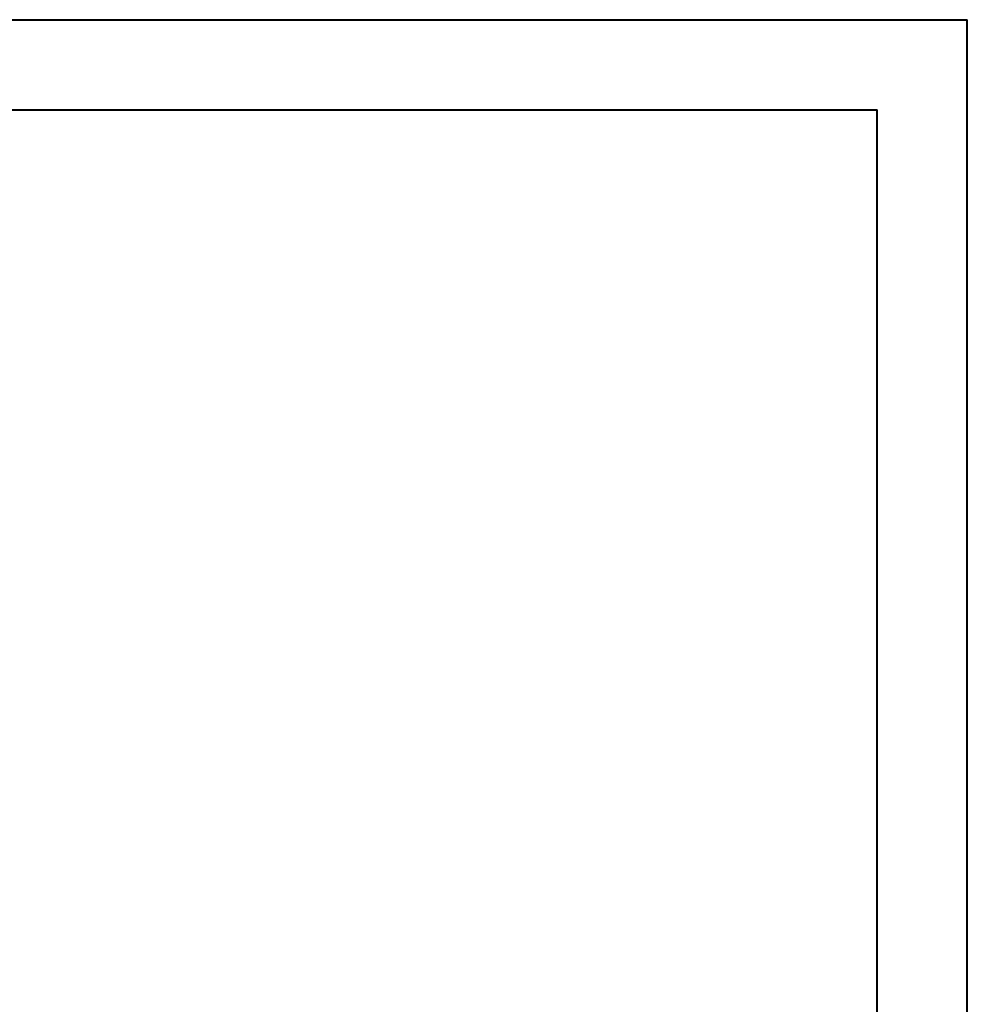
# Model space of a CAD drawing. Header units: millimetres. Extents: x 0 to 210, y 0 to 297.
# Tile 38 of 38: x 158 to 210, y 243 to 297. Entities that reach past the tile are written whole.
import ezdxf

# ---------------------------------------------------------------- set-up
doc = ezdxf.new("R2010")
doc.units = ezdxf.units.MM

msp = doc.modelspace()

# ---------------------------------------------------------------- linework, layer by layer
at = {"color": 7, "linetype": 'Continuous', "lineweight": 40}
for p, q in [((0.079, 297.215), (210.079, 297.215)), ((210.079, 0.215), (210.079, 297.215)), ((210.079, 292.215), (210.079, 297.215)), ((10.079, 292.215), (205.079, 292.215)), ((205.079, 5.215), (205.079, 292.215))]:
    msp.add_line(p, q, dxfattribs=at)

doc.saveas('drawing.dxf')
